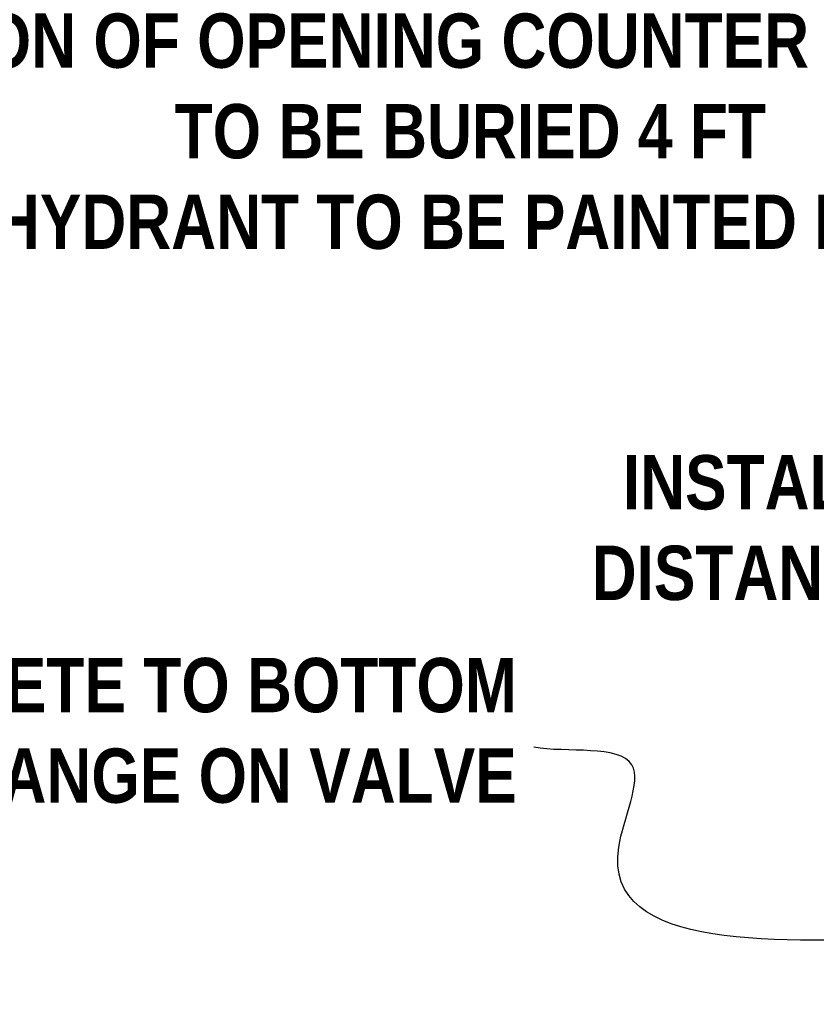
# Model space of a CAD drawing. Extents: x 0.5 to 9, y 11.5 to 22.5.
# Tile 4 of 157: x 2.6 to 4, y 17.1 to 18.7. Entities that reach past the tile are written whole.
import ezdxf

# ---------------------------------------------------------------- set-up
doc = ezdxf.new("R2010")
doc.units = 0
doc.header["$MEASUREMENT"] = 0
doc.layers.add('DIMENSIONS', color=7, linetype='CONTINUOUS')
doc.layers.add('TEXT', color=255, linetype='CONTINUOUS')
doc.styles.add('TECHNICAL', font='techb___.ttf')
doc.dimstyles.get("Standard").update_dxf_attribs({"dimtxt": 0.18, "dimasz": 0.18, "dimexe": 0.18, "dimexo": 0.0625, "dimgap": 0.09, "dimtad": 0, "dimtih": 1, "dimtoh": 1, "dimdec": 4, "dimzin": 0, "dimdsep": 46, "dimtxsty": 'Standard', "dimcen": 0.09, "dimadec": 0, "dimazin": 0, "dimtfac": 1, "dimtdec": 4, "dimtofl": 0, "dimtmove": 0, "dimatfit": 3, "dimfxl": 1, "dimtolj": 1, "dimtzin": 0, "dimarcsym": 0})

msp = doc.modelspace()

# ---------------------------------------------------------------- texts
at = {"layer": 'DIMENSIONS', "color": 7, "char_height": 0.09, "attachment_point": 9, "style": 'TECHNICAL'}
for s, insert in [('INSTALL WITH MAXIMUM\\PDISTANCE FROM FLANGE\\PTO GROUND 2"', (4.90548, 17.61137)), ('CONCRETE TO BOTTOM\\POF FLANGE ON VALVE', (3.46997, 17.42541))]:
    msp.add_mtext(s, dxfattribs=dict(at, insert=insert))
at = {"layer": 'TEXT', "color": 7, "insert": (3.39305, 19.03448), "char_height": 0.09, "width": 4.2476, "attachment_point": 2, "style": 'TECHNICAL'}
msp.add_mtext('2" MAINGUARD HYDRANT MAY BE PURCHASED FROM DISTRICT\\PNATIONAL STANDARD THREAD\\PDIRECTION OF OPENING COUNTER CLOCKWISE \\PTO BE BURIED 4 FT\\PHYDRANT TO BE PAINTED RED', dxfattribs=at)

# ---------------------------------------------------------------- leaders
at = {"layer": 'DIMENSIONS', "color": 7, "path_type": 1, "annotation_type": 0, "has_hookline": 1, "hookline_direction": 1, "text_width": 1.40092}
msp.add_leader([(5.16275, 17.0956), (4.63528, 17.16589), (4.13712, 17.20103), (3.63896, 17.35333), (3.66068, 17.48966), (3.49842, 17.51862)], dimstyle='Standard', override={"dimscale": 0.5, "dimtxsty": 'TECHNICAL', "dimclrt": 7}, dxfattribs=at)

doc.saveas('drawing.dxf')
